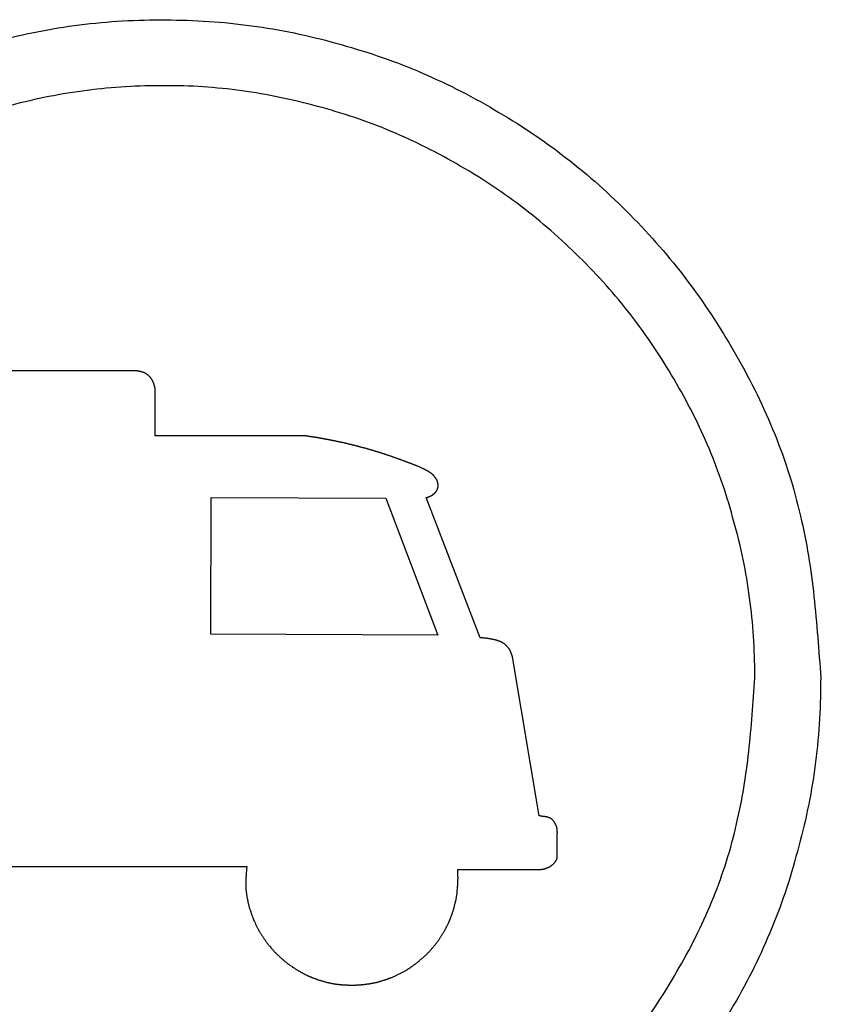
# Model space of a CAD drawing. Header units: millimetres. Extents: x -136 to 3344, y 790 to 3425.
# Tile 7 of 10: x 2633 to 2804, y 2445 to 2655. Entities that reach past the tile are written whole.
import ezdxf

# ---------------------------------------------------------------- set-up
doc = ezdxf.new("R2010")
doc.units = ezdxf.units.MM
doc.header["$LTSCALE"] = 5
doc.layers.add('Značka', color=7, linetype='Continuous')

msp = doc.modelspace()

# ---------------------------------------------------------------- linework, layer by layer
at = {"layer": 'Značka', "color": 251}
for points in [[(2629.08, 2650.4, -0.034285), (2647.08, 2653.8, -0.03443), (2665.38, 2654.7, -0.034477), (2683.64, 2653.32, -0.034439), (2701.55, 2649.46, -0.034415), (2718.83, 2643.4, -0.034346), (2735.13, 2635.03, -0.03442), (2750.27, 2624.7, -0.034818), (2763.83, 2612.4, -0.034415), (2775.73, 2598.51, -0.032731), (2785.7, 2583.11, -0.034587), (2793.76, 2566.6, -0.040948), (2799.24, 2549.16, -0.031746), (2802.11, 2532.07, -0.010453), (2803.55, 2514.7), (2803.54, 2513.78), (2803.53, 2512.87, -0.032786), (2802.15, 2494.61, -0.035729), (2798.29, 2476.7, -0.036461), (2792.27, 2459.39, -0.034756), (2783.86, 2443.11, -0.034085)], [(2764.51, 2439.27, 0.032718), (2773.48, 2453.13, 0.034567), (2780.74, 2467.99, 0.040944), (2785.67, 2483.68, 0.031751), (2788.26, 2499.06, 0.010463), (2789.55, 2514.7), (2789.54, 2515.52), (2789.54, 2516.35, 0.032781), (2788.29, 2532.78, 0.035734), (2784.82, 2548.9, 0.036484), (2779.4, 2564.48, 0.034748), (2771.83, 2579.13, 0.034086), (2762.53, 2592.75, 0.034451), (2751.47, 2604.96, 0.034553), (2738.97, 2615.71, 0.034444), (2725.11, 2624.64, 0.034397), (2710.26, 2631.79, 0.034347), (2694.56, 2636.83, 0.034421), (2678.36, 2639.9, 0.034793), (2661.9, 2640.7, 0.034397), (2645.48, 2639.44, 0.032843), (2629.34, 2635.98, 0.034579)]]:
    msp.add_lwpolyline(points, format="xyb", dxfattribs=at)
for points in [[(2573.8, 2474.59), (2681.51, 2474.59), (2681.51, 2474.57), (2681.49, 2474.47), (2681.48, 2474.37), (2681.47, 2474.28), (2681.45, 2474.19), (2681.45, 2474.1), (2681.44, 2474.01), (2681.43, 2473.94), (2681.43, 2473.87), (2681.41, 2473.8), (2681.4, 2473.72), (2681.4, 2473.7), (2681.4, 2473.68), (2681.4, 2473.65), (2681.4, 2473.63), (2681.4, 2473.57), (2681.4, 2473.51), (2681.4, 2473.43), (2681.39, 2473.35), (2681.39, 2473.28), (2681.37, 2473.21), (2681.37, 2473.15), (2681.37, 2473.09), (2681.37, 2473.02), (2681.37, 2472.94), (2681.36, 2472.85), (2681.34, 2472.75), (2681.34, 2472.68), (2681.33, 2472.6), (2681.33, 2472.52), (2681.33, 2472.45), (2681.32, 2472.39), (2681.32, 2472.33), (2681.3, 2472.26), (2681.3, 2472.19), (2681.29, 2472.11), (2681.3, 2472.04), (2681.3, 2471.98), (2681.29, 2471.92), (2681.29, 2471.86), (2681.29, 2471.79), (2681.29, 2471.74), (2681.28, 2471.69), (2681.28, 2471.63), (2681.26, 2471.57), (2681.26, 2471.45), (2681.26, 2471.33), (2681.26, 2471.23), (2681.26, 2471.13), (2681.26, 2471.03), (2681.26, 2470.94), (2681.26, 2470.86), (2681.26, 2470.78), (2681.26, 2470.68), (2681.26, 2470.58), (2681.26, 2470.52), (2681.26, 2470.47), (2681.28, 2470.43), (2681.28, 2470.38), (2681.28, 2470.33), (2681.29, 2470.29), (2681.29, 2470.25), (2681.29, 2470.21), (2681.29, 2470.17), (2681.3, 2470.13), (2681.3, 2469.99), (2681.3, 2469.86), (2681.3, 2469.74), (2681.32, 2469.63), (2681.33, 2469.52), (2681.34, 2469.4), (2681.36, 2469.31), (2681.36, 2469.22), (2681.39, 2469.11), (2681.4, 2469), (2681.43, 2468.81), (2681.44, 2468.63), (2681.45, 2468.48), (2681.48, 2468.33), (2681.51, 2468.18), (2681.53, 2468.03), (2681.56, 2467.91), (2681.57, 2467.79), (2681.62, 2467.64), (2681.64, 2467.49), (2681.68, 2467.31), (2681.72, 2467.13), (2681.75, 2466.99), (2681.78, 2466.84), (2681.82, 2466.69), (2681.84, 2466.54), (2681.87, 2466.42), (2681.91, 2466.3), (2681.94, 2466.15), (2681.98, 2466.01), (2682.02, 2465.87), (2682.06, 2465.74), (2682.1, 2465.62), (2682.14, 2465.51), (2682.18, 2465.4), (2682.21, 2465.28), (2682.25, 2465.19), (2682.28, 2465.1), (2682.32, 2464.99), (2682.36, 2464.88), (2682.41, 2464.7), (2682.47, 2464.52), (2682.52, 2464.37), (2682.57, 2464.23), (2682.63, 2464.08), (2682.68, 2463.94), (2682.72, 2463.83), (2682.78, 2463.72), (2682.82, 2463.57), (2682.87, 2463.43), (2682.95, 2463.25), (2683.05, 2463.06), (2683.12, 2462.91), (2683.18, 2462.76), (2683.25, 2462.6), (2683.32, 2462.45), (2683.37, 2462.33), (2683.43, 2462.21), (2683.49, 2462.07), (2683.56, 2461.92), (2683.64, 2461.77), (2683.71, 2461.63), (2683.78, 2461.5), (2683.85, 2461.38), (2683.9, 2461.25), (2683.97, 2461.13), (2684.02, 2461.03), (2684.08, 2460.93), (2684.14, 2460.81), (2684.22, 2460.69), (2684.3, 2460.54), (2684.39, 2460.39), (2684.47, 2460.28), (2684.53, 2460.16), (2684.62, 2460.04), (2684.68, 2459.93), (2684.75, 2459.84), (2684.8, 2459.75), (2684.89, 2459.63), (2684.97, 2459.52), (2685.05, 2459.41), (2685.12, 2459.3), (2685.18, 2459.2), (2685.25, 2459.11), (2685.31, 2459.02), (2685.37, 2458.92), (2685.41, 2458.85), (2685.47, 2458.78), (2685.52, 2458.68), (2685.59, 2458.59), (2685.68, 2458.46), (2685.79, 2458.34), (2685.89, 2458.23), (2685.97, 2458.12), (2686.05, 2458.02), (2686.14, 2457.91), (2686.21, 2457.82), (2686.28, 2457.74), (2686.36, 2457.63), (2686.45, 2457.53), (2686.58, 2457.37), (2686.71, 2457.21), (2686.83, 2457.08), (2686.94, 2456.96), (2687.05, 2456.83), (2687.16, 2456.7), (2687.25, 2456.6), (2687.35, 2456.5), (2687.47, 2456.38), (2687.58, 2456.26), (2687.7, 2456.14), (2687.81, 2456.03), (2687.91, 2455.93), (2688.01, 2455.83), (2688.1, 2455.74), (2688.21, 2455.64), (2688.29, 2455.56), (2688.37, 2455.48), (2688.47, 2455.39), (2688.58, 2455.3), (2688.7, 2455.18), (2688.82, 2455.07), (2688.93, 2454.98), (2689.04, 2454.89), (2689.13, 2454.8), (2689.24, 2454.71), (2689.32, 2454.64), (2689.4, 2454.57), (2689.51, 2454.49), (2689.6, 2454.4), (2689.71, 2454.32), (2689.82, 2454.23), (2689.91, 2454.16), (2690, 2454.09), (2690.09, 2454.02), (2690.17, 2453.95), (2690.25, 2453.9), (2690.32, 2453.84), (2690.41, 2453.78), (2690.5, 2453.72), (2690.63, 2453.62), (2690.78, 2453.52), (2690.89, 2453.44), (2691, 2453.36), (2691.12, 2453.28), (2691.24, 2453.2), (2691.33, 2453.13), (2691.43, 2453.07), (2691.55, 2453), (2691.67, 2452.93), (2691.81, 2452.84), (2691.94, 2452.75), (2692.05, 2452.68), (2692.17, 2452.61), (2692.28, 2452.54), (2692.39, 2452.47), (2692.48, 2452.42), (2692.58, 2452.37), (2692.68, 2452.3), (2692.81, 2452.24), (2692.91, 2452.17), (2693.02, 2452.1), (2693.13, 2452.04), (2693.23, 2451.98), (2693.32, 2451.93), (2693.43, 2451.88), (2693.51, 2451.83), (2693.59, 2451.79), (2693.7, 2451.74), (2693.79, 2451.69), (2693.91, 2451.63), (2694.04, 2451.57), (2694.13, 2451.52), (2694.24, 2451.48), (2694.33, 2451.43), (2694.43, 2451.38), (2694.51, 2451.35), (2694.59, 2451.31), (2694.69, 2451.26), (2694.79, 2451.21), (2694.89, 2451.17), (2695, 2451.13), (2695.08, 2451.09), (2695.16, 2451.06), (2695.24, 2451.02), (2695.33, 2450.99), (2695.4, 2450.96), (2695.47, 2450.93), (2695.56, 2450.9), (2695.64, 2450.87), (2695.78, 2450.83), (2695.9, 2450.79), (2696, 2450.75), (2696.1, 2450.71), (2696.21, 2450.67), (2696.31, 2450.63), (2696.39, 2450.6), (2696.47, 2450.57), (2696.58, 2450.53), (2696.69, 2450.49), (2696.85, 2450.43), (2697.02, 2450.39), (2697.16, 2450.35), (2697.31, 2450.31), (2697.44, 2450.26), (2697.58, 2450.22), (2697.69, 2450.19), (2697.81, 2450.16), (2697.94, 2450.12), (2698.09, 2450.08), (2698.24, 2450.04), (2698.38, 2450), (2698.5, 2449.97), (2698.62, 2449.94), (2698.74, 2449.91), (2698.86, 2449.88), (2698.96, 2449.85), (2699.05, 2449.83), (2699.17, 2449.8), (2699.29, 2449.77), (2699.44, 2449.74), (2699.59, 2449.72), (2699.71, 2449.7), (2699.83, 2449.68), (2699.96, 2449.65), (2700.08, 2449.63), (2700.17, 2449.62), (2700.27, 2449.6), (2700.38, 2449.58), (2700.5, 2449.56), (2700.62, 2449.55), (2700.74, 2449.54), (2700.83, 2449.53), (2700.93, 2449.52), (2701.02, 2449.5), (2701.13, 2449.5), (2701.2, 2449.49), (2701.28, 2449.48), (2701.39, 2449.47), (2701.48, 2449.46), (2701.61, 2449.45), (2701.74, 2449.43), (2701.84, 2449.42), (2701.94, 2449.42), (2702.04, 2449.41), (2702.15, 2449.4), (2702.23, 2449.4), (2702.31, 2449.39), (2702.42, 2449.39), (2702.52, 2449.39), (2702.56, 2449.39), (2702.59, 2449.39), (2702.62, 2449.39), (2702.65, 2449.39), (2702.67, 2449.39), (2702.7, 2449.39), (2702.73, 2449.39), (2702.75, 2449.39), (2702.78, 2449.39), (2702.81, 2449.39), (2702.84, 2449.39), (2702.86, 2449.39), (2702.9, 2449.39), (2702.93, 2449.39), (2702.96, 2449.39), (2702.98, 2449.38), (2703.02, 2449.37), (2703.07, 2449.36), (2703.09, 2449.36), (2703.12, 2449.36), (2703.15, 2449.35), (2703.19, 2449.35), (2703.23, 2449.35), (2703.25, 2449.35), (2703.29, 2449.35), (2703.32, 2449.35), (2703.35, 2449.35), (2703.38, 2449.35), (2703.42, 2449.35), (2703.46, 2449.35), (2703.48, 2449.35), (2703.51, 2449.35), (2703.54, 2449.35), (2703.57, 2449.35), (2703.61, 2449.35), (2703.63, 2449.35), (2703.67, 2449.35), (2703.71, 2449.35), (2703.74, 2449.35), (2703.77, 2449.35), (2703.82, 2449.35), (2703.86, 2449.35), (2703.9, 2449.35), (2703.93, 2449.35), (2703.96, 2449.35), (2703.98, 2449.35), (2704.01, 2449.35), (2704.04, 2449.35), (2704.08, 2449.35), (2704.12, 2449.35), (2704.15, 2449.35), (2704.17, 2449.35), (2704.21, 2449.35), (2704.24, 2449.35), (2704.27, 2449.35), (2704.31, 2449.35), (2704.35, 2449.35), (2704.38, 2449.35), (2704.4, 2449.35), (2704.44, 2449.35), (2704.47, 2449.35), (2704.51, 2449.35), (2704.54, 2449.35), (2704.57, 2449.35), (2704.59, 2449.36), (2704.62, 2449.36), (2704.65, 2449.36), (2704.67, 2449.37), (2704.7, 2449.38), (2704.73, 2449.39), (2704.75, 2449.39), (2704.78, 2449.39), (2704.81, 2449.39), (2704.85, 2449.39), (2704.88, 2449.39), (2704.9, 2449.39), (2704.98, 2449.39), (2705.05, 2449.39), (2705.11, 2449.4), (2705.16, 2449.4), (2705.21, 2449.41), (2705.28, 2449.41), (2705.32, 2449.42), (2705.36, 2449.42), (2705.42, 2449.42), (2705.47, 2449.42), (2705.52, 2449.42), (2705.57, 2449.42), (2705.61, 2449.42), (2705.66, 2449.43), (2705.7, 2449.43), (2705.74, 2449.43), (2705.78, 2449.44), (2705.82, 2449.44), (2705.86, 2449.45), (2705.92, 2449.46), (2705.97, 2449.46), (2706.01, 2449.46), (2706.05, 2449.46), (2706.09, 2449.46), (2706.13, 2449.46), (2706.19, 2449.47), (2706.21, 2449.47), (2706.24, 2449.47), (2706.28, 2449.48), (2706.32, 2449.49), (2706.35, 2449.49), (2706.39, 2449.49), (2706.42, 2449.5), (2706.46, 2449.5), (2706.5, 2449.51), (2706.53, 2449.51), (2706.57, 2449.52), (2706.61, 2449.52), (2706.65, 2449.52), (2706.67, 2449.53), (2706.73, 2449.53), (2706.8, 2449.55), (2706.84, 2449.55), (2706.88, 2449.56), (2706.93, 2449.56), (2706.97, 2449.57), (2707, 2449.57), (2707.04, 2449.58), (2707.08, 2449.59), (2707.12, 2449.6), (2707.28, 2449.62), (2707.43, 2449.63), (2707.57, 2449.65), (2707.69, 2449.67), (2707.82, 2449.69), (2707.94, 2449.72), (2708.04, 2449.74), (2708.15, 2449.76), (2708.27, 2449.78), (2708.39, 2449.8), (2708.51, 2449.83), (2708.63, 2449.85), (2708.74, 2449.87), (2708.84, 2449.89), (2708.94, 2449.92), (2709.05, 2449.94), (2709.13, 2449.96), (2709.21, 2449.98), (2709.32, 2450.01), (2709.42, 2450.04), (2709.54, 2450.08), (2709.66, 2450.12), (2709.77, 2450.15), (2709.88, 2450.18), (2709.97, 2450.21), (2710.08, 2450.24), (2710.16, 2450.26), (2710.24, 2450.29), (2710.35, 2450.32), (2710.44, 2450.35), (2710.55, 2450.38), (2710.65, 2450.4), (2710.73, 2450.43), (2710.81, 2450.45), (2710.89, 2450.48), (2710.97, 2450.51), (2711.04, 2450.53), (2711.11, 2450.55), (2711.19, 2450.57), (2711.27, 2450.59), (2711.39, 2450.64), (2711.5, 2450.69), (2711.59, 2450.73), (2711.7, 2450.77), (2711.8, 2450.81), (2711.9, 2450.85), (2711.99, 2450.88), (2712.07, 2450.9), (2712.16, 2450.93), (2712.27, 2450.97), (2712.46, 2451.04), (2712.63, 2451.12), (2712.8, 2451.19), (2712.95, 2451.26), (2713.09, 2451.33), (2713.24, 2451.4), (2713.36, 2451.45), (2713.49, 2451.51), (2713.63, 2451.58), (2713.78, 2451.66), (2713.93, 2451.73), (2714.09, 2451.81), (2714.23, 2451.87), (2714.35, 2451.94), (2714.47, 2452.01), (2714.61, 2452.07), (2714.7, 2452.13), (2714.8, 2452.18), (2714.93, 2452.24), (2715.05, 2452.31), (2715.19, 2452.39), (2715.32, 2452.48), (2715.45, 2452.56), (2715.57, 2452.63), (2715.68, 2452.7), (2715.8, 2452.78), (2715.89, 2452.84), (2715.99, 2452.9), (2716.11, 2452.98), (2716.22, 2453.06), (2716.32, 2453.14), (2716.45, 2453.21), (2716.53, 2453.27), (2716.62, 2453.34), (2716.72, 2453.4), (2716.81, 2453.47), (2716.89, 2453.52), (2716.96, 2453.57), (2717.05, 2453.64), (2717.15, 2453.72), (2717.28, 2453.82), (2717.42, 2453.91), (2717.53, 2454), (2717.64, 2454.08), (2717.76, 2454.17), (2717.87, 2454.25), (2717.95, 2454.32), (2718.03, 2454.39), (2718.14, 2454.48), (2718.24, 2454.57), (2718.39, 2454.71), (2718.54, 2454.84), (2718.68, 2454.95), (2718.8, 2455.06), (2718.92, 2455.17), (2719.05, 2455.28), (2719.15, 2455.36), (2719.24, 2455.45), (2719.37, 2455.56), (2719.47, 2455.67), (2719.61, 2455.79), (2719.73, 2455.91), (2719.82, 2456.01), (2719.93, 2456.11), (2720.03, 2456.21), (2720.14, 2456.31), (2720.2, 2456.39), (2720.28, 2456.47), (2720.38, 2456.57), (2720.47, 2456.67), (2720.58, 2456.79), (2720.7, 2456.92), (2720.78, 2457.02), (2720.88, 2457.12), (2720.97, 2457.23), (2721.05, 2457.34), (2721.14, 2457.42), (2721.2, 2457.51), (2721.28, 2457.62), (2721.37, 2457.73), (2721.45, 2457.83), (2721.54, 2457.94), (2721.61, 2458.02), (2721.68, 2458.11), (2721.74, 2458.2), (2721.8, 2458.28), (2721.85, 2458.35), (2721.92, 2458.42), (2721.99, 2458.51), (2722.06, 2458.59), (2722.15, 2458.73), (2722.24, 2458.86), (2722.33, 2458.98), (2722.41, 2459.09), (2722.47, 2459.21), (2722.56, 2459.33), (2722.62, 2459.42), (2722.68, 2459.52), (2722.76, 2459.64), (2722.84, 2459.76), (2722.93, 2459.89), (2723.01, 2460.02), (2723.08, 2460.13), (2723.15, 2460.24), (2723.22, 2460.36), (2723.29, 2460.48), (2723.34, 2460.57), (2723.39, 2460.66), (2723.46, 2460.78), (2723.53, 2460.89), (2723.6, 2461.01), (2723.65, 2461.12), (2723.7, 2461.22), (2723.76, 2461.32), (2723.81, 2461.42), (2723.87, 2461.52), (2723.91, 2461.6), (2723.95, 2461.68), (2723.99, 2461.79), (2724.04, 2461.89), (2724.11, 2462), (2724.16, 2462.12), (2724.22, 2462.21), (2724.27, 2462.31), (2724.31, 2462.41), (2724.37, 2462.51), (2724.41, 2462.6), (2724.43, 2462.68), (2724.49, 2462.78), (2724.53, 2462.88), (2724.57, 2462.98), (2724.61, 2463.08), (2724.64, 2463.16), (2724.68, 2463.25), (2724.72, 2463.33), (2724.74, 2463.41), (2724.77, 2463.48), (2724.8, 2463.54), (2724.84, 2463.62), (2724.87, 2463.71), (2724.92, 2463.84), (2724.97, 2463.97), (2725, 2464.08), (2725.04, 2464.19), (2725.08, 2464.29), (2725.12, 2464.4), (2725.15, 2464.48), (2725.18, 2464.57), (2725.22, 2464.67), (2725.24, 2464.77), (2725.31, 2464.95), (2725.37, 2465.12), (2725.41, 2465.26), (2725.45, 2465.4), (2725.5, 2465.55), (2725.53, 2465.69), (2725.57, 2465.8), (2725.6, 2465.91), (2725.62, 2466.04), (2725.66, 2466.18), (2725.69, 2466.33), (2725.73, 2466.48), (2725.76, 2466.6), (2725.8, 2466.72), (2725.83, 2466.84), (2725.85, 2466.96), (2725.88, 2467.06), (2725.91, 2467.15), (2725.93, 2467.27), (2725.97, 2467.38), (2726, 2467.53), (2726.02, 2467.68), (2726.04, 2467.8), (2726.06, 2467.93), (2726.08, 2468.05), (2726.1, 2468.17), (2726.12, 2468.27), (2726.14, 2468.37), (2726.15, 2468.49), (2726.18, 2468.62), (2726.19, 2468.73), (2726.2, 2468.84), (2726.2, 2468.94), (2726.22, 2469.03), (2726.23, 2469.12), (2726.25, 2469.22), (2726.25, 2469.3), (2726.26, 2469.38), (2726.27, 2469.48), (2726.27, 2469.58), (2726.29, 2469.73), (2726.3, 2469.88), (2726.31, 2470), (2726.33, 2470.12), (2726.34, 2470.25), (2726.34, 2470.37), (2726.35, 2470.47), (2726.37, 2470.57), (2726.37, 2470.69), (2726.38, 2470.82), (2726.38, 2470.9), (2726.38, 2470.99), (2726.38, 2471.06), (2726.38, 2471.13), (2726.38, 2471.21), (2726.38, 2471.28), (2726.38, 2471.33), (2726.38, 2471.39), (2726.38, 2471.46), (2726.38, 2471.54), (2726.39, 2471.61), (2726.39, 2471.69), (2726.41, 2471.75), (2726.41, 2471.81), (2726.41, 2471.87), (2726.41, 2471.93), (2726.42, 2471.98), (2726.42, 2472.03), (2726.42, 2472.09), (2726.42, 2472.16), (2726.42, 2472.23), (2726.42, 2472.3), (2726.41, 2472.36), (2726.41, 2472.43), (2726.41, 2472.49), (2726.41, 2472.55), (2726.41, 2472.6), (2726.39, 2472.65), (2726.39, 2472.71), (2726.38, 2472.77), (2726.38, 2472.84), (2726.38, 2472.9), (2726.38, 2472.95), (2726.38, 2473), (2726.38, 2473.05), (2726.38, 2473.1), (2726.38, 2473.14), (2726.38, 2473.19), (2726.38, 2473.24), (2726.38, 2473.29), (2726.38, 2473.36), (2726.38, 2473.44), (2726.38, 2473.5), (2726.38, 2473.56), (2726.38, 2473.63), (2726.38, 2473.69), (2726.38, 2473.75), (2726.38, 2473.8), (2726.38, 2473.86), (2726.38, 2473.92), (2726.38, 2473.94), (2743.23, 2473.94), (2743.26, 2473.94), (2743.33, 2473.94), (2743.38, 2473.94), (2743.45, 2473.94), (2743.5, 2473.94), (2743.57, 2473.94), (2743.64, 2473.94), (2743.68, 2473.94), (2743.73, 2473.94), (2743.79, 2473.94), (2743.86, 2473.94), (2743.92, 2473.95), (2743.98, 2473.96), (2744.03, 2473.97), (2744.09, 2473.97), (2744.14, 2473.98), (2744.19, 2473.98), (2744.23, 2473.99), (2744.29, 2473.99), (2744.34, 2474), (2744.41, 2474.01), (2744.46, 2474.02), (2744.51, 2474.03), (2744.56, 2474.05), (2744.6, 2474.05), (2744.65, 2474.07), (2744.71, 2474.07), (2744.75, 2474.08), (2744.79, 2474.09), (2744.83, 2474.1), (2744.88, 2474.11), (2744.94, 2474.13), (2744.98, 2474.14), (2745.02, 2474.16), (2745.06, 2474.17), (2745.09, 2474.19), (2745.13, 2474.2), (2745.15, 2474.21), (2745.18, 2474.22), (2745.22, 2474.24), (2745.26, 2474.25), (2745.33, 2474.27), (2745.38, 2474.29), (2745.42, 2474.31), (2745.48, 2474.33), (2745.52, 2474.35), (2745.56, 2474.37), (2745.6, 2474.38), (2745.63, 2474.4), (2745.67, 2474.42), (2745.69, 2474.45), (2745.72, 2474.46), (2745.75, 2474.47), (2745.82, 2474.49), (2745.86, 2474.51), (2745.91, 2474.54), (2745.96, 2474.57), (2746.02, 2474.6), (2746.06, 2474.63), (2746.1, 2474.66), (2746.14, 2474.69), (2746.18, 2474.72), (2746.21, 2474.75), (2746.24, 2474.77), (2746.26, 2474.79), (2746.29, 2474.8), (2746.34, 2474.83), (2746.38, 2474.87), (2746.45, 2474.91), (2746.51, 2474.96), (2746.56, 2475.01), (2746.63, 2475.06), (2746.67, 2475.1), (2746.71, 2475.14), (2746.76, 2475.19), (2746.82, 2475.25), (2746.87, 2475.31), (2746.94, 2475.38), (2746.98, 2475.43), (2747.03, 2475.49), (2747.09, 2475.55), (2747.13, 2475.62), (2747.17, 2475.67), (2747.21, 2475.72), (2747.25, 2475.79), (2747.29, 2475.86), (2747.3, 2475.9), (2747.32, 2475.94), (2747.33, 2475.97), (2747.34, 2476), (2747.37, 2476.04), (2747.38, 2476.07), (2747.4, 2476.1), (2747.4, 2476.13), (2747.41, 2476.17), (2747.42, 2476.21), (2747.44, 2476.24), (2747.45, 2476.28), (2747.47, 2476.31), (2747.47, 2476.34), (2747.48, 2476.37), (2747.48, 2476.41), (2747.49, 2476.43), (2747.49, 2476.45), (2747.49, 2476.48), (2747.49, 2476.52), (2747.51, 2476.53), (2747.52, 2476.57), (2747.52, 2476.6), (2747.52, 2476.62), (2747.53, 2476.65), (2747.53, 2476.68), (2747.53, 2476.71), (2747.53, 2476.73), (2747.53, 2476.76), (2747.53, 2476.79), (2747.53, 2481.63), (2747.53, 2481.68), (2747.53, 2481.73), (2747.53, 2481.76), (2747.55, 2481.8), (2747.55, 2481.83), (2747.55, 2481.86), (2747.55, 2481.89), (2747.55, 2481.91), (2747.53, 2481.94), (2747.53, 2481.98), (2747.53, 2482.01), (2747.53, 2482.04), (2747.53, 2482.07), (2747.53, 2482.11), (2747.53, 2482.14), (2747.52, 2482.18), (2747.52, 2482.21), (2747.52, 2482.24), (2747.52, 2482.27), (2747.51, 2482.31), (2747.49, 2482.35), (2747.49, 2482.39), (2747.49, 2482.46), (2747.49, 2482.5), (2747.48, 2482.56), (2747.48, 2482.62), (2747.47, 2482.68), (2747.45, 2482.74), (2747.44, 2482.79), (2747.42, 2482.83), (2747.41, 2482.88), (2747.4, 2482.94), (2747.38, 2483.01), (2747.36, 2483.08), (2747.34, 2483.14), (2747.33, 2483.19), (2747.3, 2483.25), (2747.29, 2483.31), (2747.26, 2483.35), (2747.25, 2483.4), (2747.22, 2483.46), (2747.18, 2483.52), (2747.17, 2483.57), (2747.14, 2483.62), (2747.11, 2483.66), (2747.1, 2483.7), (2747.07, 2483.74), (2747.06, 2483.78), (2747.03, 2483.82), (2747.02, 2483.85), (2747.01, 2483.89), (2746.98, 2483.93), (2746.95, 2483.98), (2746.91, 2484.03), (2746.88, 2484.07), (2746.86, 2484.11), (2746.83, 2484.15), (2746.8, 2484.19), (2746.79, 2484.22), (2746.76, 2484.25), (2746.74, 2484.28), (2746.71, 2484.31), (2746.65, 2484.36), (2746.61, 2484.41), (2746.57, 2484.45), (2746.55, 2484.49), (2746.51, 2484.53), (2746.46, 2484.57), (2746.44, 2484.59), (2746.41, 2484.62), (2746.37, 2484.66), (2746.33, 2484.69), (2746.28, 2484.72), (2746.24, 2484.76), (2746.19, 2484.78), (2746.15, 2484.81), (2746.11, 2484.83), (2746.06, 2484.85), (2746.03, 2484.87), (2746.01, 2484.89), (2745.96, 2484.91), (2745.91, 2484.93), (2745.86, 2484.95), (2745.79, 2484.97), (2745.75, 2484.99), (2745.69, 2485), (2745.64, 2485.02), (2745.59, 2485.04), (2745.55, 2485.05), (2745.51, 2485.06), (2745.45, 2485.08), (2745.4, 2485.1), (2745.34, 2485.11), (2745.28, 2485.13), (2745.22, 2485.13), (2745.17, 2485.15), (2745.1, 2485.16), (2745.05, 2485.17), (2745.01, 2485.17), (2744.96, 2485.18), (2744.91, 2485.19), (2744.86, 2485.2), (2744.79, 2485.21), (2744.72, 2485.22), (2744.67, 2485.23), (2744.61, 2485.23), (2744.55, 2485.24), (2744.49, 2485.25), (2744.44, 2485.25), (2744.4, 2485.25), (2744.33, 2485.26), (2744.28, 2485.27), (2744.19, 2485.28), (2744.13, 2485.3), (2744.06, 2485.31), (2743.99, 2485.32), (2743.94, 2485.33), (2743.87, 2485.34), (2743.83, 2485.35), (2743.78, 2485.35), (2743.72, 2485.36), (2743.67, 2485.37), (2738.09, 2518.75), (2738.09, 2518.79), (2738.07, 2518.83), (2738.06, 2518.86), (2738.06, 2518.89), (2738.06, 2518.92), (2738.04, 2518.95), (2738.04, 2518.97), (2738.03, 2519), (2738.03, 2519.03), (2738.02, 2519.06), (2738, 2519.12), (2737.99, 2519.18), (2737.99, 2519.23), (2737.98, 2519.27), (2737.96, 2519.32), (2737.95, 2519.37), (2737.94, 2519.4), (2737.92, 2519.44), (2737.9, 2519.49), (2737.88, 2519.54), (2737.87, 2519.59), (2737.86, 2519.65), (2737.84, 2519.69), (2737.81, 2519.74), (2737.8, 2519.79), (2737.79, 2519.84), (2737.77, 2519.88), (2737.75, 2519.92), (2737.73, 2519.97), (2737.71, 2520.02), (2737.69, 2520.05), (2737.69, 2520.08), (2737.68, 2520.1), (2737.67, 2520.13), (2737.65, 2520.16), (2737.64, 2520.19), (2737.64, 2520.21), (2737.63, 2520.24), (2737.63, 2520.27), (2737.61, 2520.3), (2737.58, 2520.35), (2737.56, 2520.4), (2737.53, 2520.45), (2737.52, 2520.5), (2737.49, 2520.54), (2737.46, 2520.59), (2737.45, 2520.63), (2737.42, 2520.68), (2737.4, 2520.73), (2737.37, 2520.78), (2737.34, 2520.82), (2737.31, 2520.86), (2737.29, 2520.89), (2737.26, 2520.93), (2737.23, 2520.96), (2737.21, 2521), (2737.18, 2521.03), (2737.15, 2521.06), (2737.13, 2521.09), (2737.1, 2521.12), (2737.08, 2521.14), (2737.07, 2521.16), (2737.06, 2521.18), (2737.02, 2521.23), (2736.99, 2521.28), (2736.94, 2521.34), (2736.88, 2521.4), (2736.83, 2521.46), (2736.77, 2521.52), (2736.73, 2521.56), (2736.68, 2521.6), (2736.64, 2521.65), (2736.58, 2521.71), (2736.53, 2521.74), (2736.49, 2521.78), (2736.45, 2521.81), (2736.41, 2521.84), (2736.37, 2521.87), (2736.34, 2521.9), (2736.31, 2521.93), (2736.27, 2521.95), (2736.25, 2521.98), (2736.21, 2522.01), (2736.13, 2522.06), (2736.04, 2522.11), (2735.98, 2522.15), (2735.91, 2522.19), (2735.84, 2522.23), (2735.77, 2522.27), (2735.72, 2522.3), (2735.65, 2522.33), (2735.58, 2522.36), (2735.52, 2522.39), (2735.46, 2522.42), (2735.41, 2522.44), (2735.37, 2522.46), (2735.33, 2522.48), (2735.29, 2522.5), (2735.25, 2522.51), (2735.22, 2522.53), (2735.18, 2522.54), (2735.14, 2522.55), (2735.1, 2522.56), (2734.99, 2522.6), (2734.88, 2522.63), (2734.79, 2522.66), (2734.69, 2522.69), (2734.6, 2522.71), (2734.5, 2522.74), (2734.44, 2522.76), (2734.35, 2522.78), (2734.27, 2522.81), (2734.18, 2522.84), (2734.08, 2522.85), (2733.99, 2522.87), (2733.92, 2522.88), (2733.84, 2522.9), (2733.76, 2522.91), (2733.68, 2522.93), (2733.61, 2522.94), (2733.54, 2522.95), (2733.46, 2522.96), (2733.38, 2522.97), (2733.29, 2523), (2733.19, 2523.02), (2733.11, 2523.04), (2733.03, 2523.05), (2732.96, 2523.06), (2732.88, 2523.07), (2732.81, 2523.08), (2732.76, 2523.09), (2732.68, 2523.1), (2732.6, 2523.11), (2732.52, 2523.12), (2732.44, 2523.14), (2732.38, 2523.15), (2732.31, 2523.15), (2732.25, 2523.16), (2732.18, 2523.17), (2732.12, 2523.17), (2732.07, 2523.18), (2732, 2523.18), (2731.95, 2523.18), (2731.85, 2523.19), (2731.77, 2523.2), (2731.71, 2523.21), (2731.64, 2523.21), (2731.57, 2523.22), (2731.5, 2523.22), (2731.45, 2523.23), (2731.39, 2523.23), (2731.34, 2523.24), (2731.27, 2523.25), (2731.25, 2523.25), (2731.22, 2523.25), (2731.19, 2523.25), (2731.16, 2523.25), (2719.62, 2553.09), (2719.64, 2553.11), (2719.66, 2553.12), (2719.69, 2553.12), (2719.72, 2553.12), (2719.74, 2553.12), (2719.78, 2553.12), (2719.81, 2553.12), (2719.84, 2553.13), (2719.85, 2553.15), (2719.88, 2553.16), (2719.91, 2553.16), (2719.95, 2553.16), (2719.99, 2553.18), (2720.01, 2553.18), (2720.05, 2553.19), (2720.1, 2553.21), (2720.12, 2553.22), (2720.16, 2553.23), (2720.2, 2553.26), (2720.24, 2553.28), (2720.27, 2553.3), (2720.3, 2553.3), (2720.34, 2553.32), (2720.37, 2553.33), (2720.39, 2553.34), (2720.42, 2553.35), (2720.45, 2553.36), (2720.49, 2553.38), (2720.51, 2553.39), (2720.54, 2553.4), (2720.57, 2553.41), (2720.6, 2553.42), (2720.62, 2553.44), (2720.65, 2553.45), (2720.68, 2553.46), (2720.7, 2553.47), (2720.74, 2553.5), (2720.76, 2553.52), (2720.78, 2553.54), (2720.81, 2553.55), (2720.84, 2553.56), (2720.88, 2553.58), (2720.92, 2553.6), (2720.95, 2553.62), (2720.97, 2553.63), (2721, 2553.65), (2721.03, 2553.67), (2721.04, 2553.69), (2721.05, 2553.71), (2721.08, 2553.73), (2721.1, 2553.75), (2721.12, 2553.77), (2721.14, 2553.79), (2721.15, 2553.8), (2721.18, 2553.82), (2721.19, 2553.85), (2721.22, 2553.85), (2721.24, 2553.87), (2721.27, 2553.88), (2721.31, 2553.9), (2721.34, 2553.92), (2721.37, 2553.93), (2721.41, 2553.95), (2721.42, 2553.97), (2721.43, 2553.99), (2721.45, 2554.01), (2721.46, 2554.02), (2721.47, 2554.04), (2721.5, 2554.06), (2721.54, 2554.09), (2721.55, 2554.1), (2721.57, 2554.13), (2721.58, 2554.15), (2721.6, 2554.16), (2721.61, 2554.18), (2721.62, 2554.2), (2721.64, 2554.22), (2721.65, 2554.24), (2721.68, 2554.26), (2721.7, 2554.28), (2721.72, 2554.31), (2721.73, 2554.34), (2721.74, 2554.36), (2721.76, 2554.38), (2721.78, 2554.4), (2721.8, 2554.43), (2721.81, 2554.45), (2721.83, 2554.47), (2721.85, 2554.5), (2721.87, 2554.53), (2721.88, 2554.55), (2721.89, 2554.59), (2721.91, 2554.6), (2721.92, 2554.62), (2721.93, 2554.65), (2721.95, 2554.67), (2721.96, 2554.69), (2721.97, 2554.71), (2721.99, 2554.75), (2721.99, 2554.78), (2722, 2554.79), (2722.01, 2554.82), (2722.03, 2554.86), (2722.04, 2554.87), (2722.06, 2554.9), (2722.06, 2554.94), (2722.07, 2554.96), (2722.08, 2554.99), (2722.08, 2555.01), (2722.1, 2555.04), (2722.1, 2555.06), (2722.1, 2555.08), (2722.11, 2555.1), (2722.12, 2555.12), (2722.12, 2555.15), (2722.14, 2555.18), (2722.14, 2555.22), (2722.15, 2555.24), (2722.15, 2555.27), (2722.16, 2555.29), (2722.16, 2555.32), (2722.16, 2555.35), (2722.16, 2555.37), (2722.18, 2555.39), (2722.18, 2555.41), (2722.19, 2555.43), (2722.19, 2555.45), (2722.19, 2555.47), (2722.19, 2555.49), (2722.19, 2555.52), (2722.19, 2555.54), (2722.19, 2555.58), (2722.19, 2555.62), (2722.19, 2555.64), (2722.19, 2555.66), (2722.19, 2555.69), (2722.19, 2555.71), (2722.19, 2555.75), (2722.19, 2555.79), (2722.19, 2555.81), (2722.19, 2555.84), (2722.18, 2555.86), (2722.18, 2555.88), (2722.16, 2555.9), (2722.16, 2555.92), (2722.16, 2555.94), (2722.16, 2555.97), (2722.16, 2556), (2722.16, 2556.02), (2722.15, 2556.04), (2722.15, 2556.08), (2722.15, 2556.11), (2722.14, 2556.12), (2722.12, 2556.15), (2722.12, 2556.18), (2722.11, 2556.23), (2722.11, 2556.25), (2722.11, 2556.28), (2722.1, 2556.3), (2722.1, 2556.32), (2722.1, 2556.34), (2722.1, 2556.36), (2722.08, 2556.39), (2722.07, 2556.42), (2722.06, 2556.45), (2722.04, 2556.46), (2722.03, 2556.49), (2722.03, 2556.52), (2722.01, 2556.56), (2722, 2556.59), (2721.99, 2556.63), (2721.97, 2556.65), (2721.96, 2556.68), (2721.96, 2556.71), (2721.95, 2556.73), (2721.93, 2556.76), (2721.92, 2556.79), (2721.91, 2556.8), (2721.89, 2556.83), (2721.88, 2556.87), (2721.87, 2556.9), (2721.85, 2556.92), (2721.84, 2556.95), (2721.83, 2556.97), (2721.81, 2556.99), (2721.8, 2557.01), (2721.78, 2557.03), (2721.77, 2557.05), (2721.76, 2557.09), (2721.74, 2557.11), (2721.73, 2557.13), (2721.72, 2557.16), (2721.7, 2557.18), (2721.68, 2557.2), (2721.66, 2557.22), (2721.65, 2557.24), (2721.62, 2557.26), (2721.61, 2557.28), (2721.6, 2557.3), (2721.58, 2557.31), (2721.57, 2557.35), (2721.55, 2557.37), (2721.53, 2557.39), (2721.51, 2557.41), (2721.5, 2557.43), (2721.49, 2557.46), (2721.47, 2557.49), (2721.45, 2557.5), (2721.43, 2557.52), (2721.42, 2557.53), (2721.41, 2557.55), (2721.39, 2557.58), (2721.38, 2557.6), (2721.37, 2557.62), (2721.35, 2557.63), (2721.34, 2557.65), (2721.31, 2557.67), (2721.3, 2557.69), (2721.28, 2557.71), (2721.27, 2557.72), (2721.26, 2557.74), (2721.24, 2557.75), (2721.23, 2557.78), (2721.2, 2557.8), (2721.18, 2557.82), (2721.15, 2557.84), (2721.14, 2557.86), (2721.12, 2557.87), (2721.1, 2557.89), (2721.08, 2557.9), (2721.07, 2557.92), (2721.05, 2557.94), (2721.04, 2557.95), (2721.03, 2557.96), (2721.01, 2557.98), (2720.99, 2558), (2720.95, 2558.05), (2720.89, 2558.09), (2720.85, 2558.13), (2720.81, 2558.16), (2720.77, 2558.2), (2720.73, 2558.23), (2720.69, 2558.26), (2720.66, 2558.28), (2720.62, 2558.31), (2720.58, 2558.34), (2720.53, 2558.37), (2720.49, 2558.4), (2720.45, 2558.42), (2720.41, 2558.45), (2720.38, 2558.47), (2720.34, 2558.5), (2720.31, 2558.52), (2720.28, 2558.54), (2720.24, 2558.56), (2720.2, 2558.58), (2720.16, 2558.61), (2720.12, 2558.63), (2720.08, 2558.65), (2720.04, 2558.67), (2720.01, 2558.69), (2719.97, 2558.72), (2719.93, 2558.73), (2719.91, 2558.75), (2719.87, 2558.77), (2719.82, 2558.79), (2719.78, 2558.81), (2719.74, 2558.83), (2719.72, 2558.85), (2719.69, 2558.87), (2719.65, 2558.88), (2719.62, 2558.9), (2719.6, 2558.91), (2719.58, 2558.92), (2719.54, 2558.94), (2719.51, 2558.96), (2719.47, 2558.99), (2719.42, 2559.01), (2719.38, 2559.03), (2719.35, 2559.05), (2719.31, 2559.07), (2719.27, 2559.08), (2719.24, 2559.1), (2719.22, 2559.11), (2719.18, 2559.12), (2719.14, 2559.13), (2719.1, 2559.15), (2719.07, 2559.17), (2719.03, 2559.19), (2718.93, 2559.24), (2718.84, 2559.28), (2718.72, 2559.34), (2718.59, 2559.4), (2718.46, 2559.47), (2718.34, 2559.53), (2718.23, 2559.58), (2718.14, 2559.63), (2718, 2559.69), (2717.87, 2559.75), (2717.74, 2559.8), (2717.61, 2559.85), (2717.5, 2559.89), (2717.39, 2559.93), (2717.28, 2559.97), (2717.18, 2560.01), (2717.09, 2560.05), (2717.01, 2560.08), (2716.91, 2560.12), (2716.8, 2560.16), (2716.66, 2560.22), (2716.54, 2560.28), (2716.43, 2560.32), (2716.31, 2560.36), (2716.2, 2560.4), (2716.09, 2560.44), (2716.01, 2560.47), (2715.92, 2560.5), (2715.81, 2560.53), (2715.7, 2560.58), (2715.59, 2560.61), (2715.5, 2560.65), (2715.42, 2560.69), (2715.32, 2560.72), (2715.24, 2560.76), (2715.15, 2560.79), (2715.08, 2560.81), (2715.01, 2560.84), (2714.93, 2560.86), (2714.84, 2560.88), (2714.72, 2560.93), (2714.58, 2560.98), (2714.47, 2561.03), (2714.36, 2561.07), (2714.26, 2561.11), (2714.15, 2561.15), (2714.05, 2561.18), (2713.97, 2561.21), (2713.85, 2561.26), (2713.74, 2561.3), (2713.61, 2561.35), (2713.47, 2561.4), (2713.35, 2561.44), (2713.23, 2561.48), (2713.12, 2561.52), (2713, 2561.56), (2712.9, 2561.59), (2712.81, 2561.63), (2712.69, 2561.67), (2712.58, 2561.71), (2712.46, 2561.75), (2712.34, 2561.79), (2712.24, 2561.82), (2712.13, 2561.86), (2712.04, 2561.89), (2711.95, 2561.93), (2711.86, 2561.96), (2711.78, 2561.99), (2711.69, 2562.02), (2711.58, 2562.05), (2711.46, 2562.09), (2711.34, 2562.13), (2711.24, 2562.16), (2711.15, 2562.19), (2711.04, 2562.22), (2710.94, 2562.26), (2710.86, 2562.29), (2710.78, 2562.32), (2710.69, 2562.36), (2710.58, 2562.39), (2710.49, 2562.42), (2710.39, 2562.45), (2710.31, 2562.47), (2710.24, 2562.5), (2710.16, 2562.53), (2710.08, 2562.55), (2710.03, 2562.57), (2709.96, 2562.59), (2709.88, 2562.61), (2709.8, 2562.64), (2709.67, 2562.67), (2709.55, 2562.71), (2709.44, 2562.74), (2709.35, 2562.77), (2709.24, 2562.8), (2709.15, 2562.83), (2709.07, 2562.86), (2708.99, 2562.88), (2708.89, 2562.91), (2708.8, 2562.94), (2708.65, 2562.99), (2708.5, 2563.04), (2708.38, 2563.07), (2708.26, 2563.11), (2708.13, 2563.14), (2708.03, 2563.17), (2707.93, 2563.2), (2707.84, 2563.23), (2707.71, 2563.26), (2707.59, 2563.29), (2707.47, 2563.32), (2707.36, 2563.36), (2707.26, 2563.39), (2707.16, 2563.42), (2707.07, 2563.45), (2706.96, 2563.49), (2706.89, 2563.51), (2706.81, 2563.54), (2706.7, 2563.57), (2706.61, 2563.6), (2706.48, 2563.63), (2706.36, 2563.65), (2706.25, 2563.68), (2706.15, 2563.7), (2706.05, 2563.73), (2705.96, 2563.75), (2705.88, 2563.77), (2705.8, 2563.79), (2705.7, 2563.81), (2705.61, 2563.84), (2705.51, 2563.87), (2705.42, 2563.9), (2705.32, 2563.92), (2705.24, 2563.95), (2705.16, 2563.97), (2705.08, 2563.99), (2705.01, 2564), (2704.94, 2564.02), (2704.86, 2564.05), (2704.78, 2564.08), (2704.67, 2564.11), (2704.55, 2564.13), (2704.46, 2564.15), (2704.36, 2564.17), (2704.25, 2564.2), (2704.16, 2564.22), (2704.08, 2564.24), (2704, 2564.26), (2703.89, 2564.29), (2703.78, 2564.32), (2703.66, 2564.35), (2703.52, 2564.37), (2703.42, 2564.4), (2703.31, 2564.43), (2703.2, 2564.45), (2703.09, 2564.48), (2703, 2564.51), (2702.92, 2564.53), (2702.79, 2564.56), (2702.69, 2564.59), (2702.59, 2564.62), (2702.48, 2564.64), (2702.4, 2564.66), (2702.31, 2564.68), (2702.21, 2564.7), (2702.13, 2564.72), (2702.05, 2564.74), (2701.98, 2564.76), (2701.89, 2564.78), (2701.79, 2564.8), (2701.69, 2564.81), (2701.58, 2564.83), (2701.5, 2564.84), (2701.4, 2564.86), (2701.32, 2564.88), (2701.23, 2564.9), (2701.16, 2564.91), (2701.09, 2564.93), (2701, 2564.95), (2700.9, 2564.97), (2700.82, 2564.99), (2700.73, 2565.02), (2700.66, 2565.03), (2700.59, 2565.05), (2700.51, 2565.06), (2700.44, 2565.08), (2700.39, 2565.09), (2700.32, 2565.1), (2700.25, 2565.12), (2700.19, 2565.14), (2700.08, 2565.16), (2699.96, 2565.17), (2699.86, 2565.19), (2699.78, 2565.2), (2699.69, 2565.22), (2699.59, 2565.24), (2699.51, 2565.26), (2699.44, 2565.27), (2699.35, 2565.29), (2699.25, 2565.31), (2699.13, 2565.34), (2699.01, 2565.36), (2698.9, 2565.38), (2698.81, 2565.4), (2698.7, 2565.42), (2698.59, 2565.44), (2698.51, 2565.45), (2698.43, 2565.46), (2698.33, 2565.47), (2698.23, 2565.49), (2698.12, 2565.51), (2698.02, 2565.53), (2697.94, 2565.55), (2697.85, 2565.57), (2697.77, 2565.59), (2697.67, 2565.61), (2697.6, 2565.62), (2697.54, 2565.63), (2697.46, 2565.64), (2697.36, 2565.66), (2697.27, 2565.68), (2697.16, 2565.7), (2697.08, 2565.72), (2697, 2565.73), (2696.9, 2565.75), (2696.82, 2565.76), (2696.75, 2565.78), (2696.67, 2565.79), (2696.59, 2565.81), (2696.51, 2565.83), (2696.43, 2565.84), (2696.33, 2565.85), (2696.27, 2565.86), (2696.2, 2565.87), (2696.13, 2565.88), (2696.05, 2565.9), (2696.01, 2565.9), (2695.96, 2565.91), (2695.89, 2565.92), (2695.82, 2565.93), (2695.73, 2565.95), (2695.63, 2565.96), (2695.55, 2565.97), (2695.48, 2565.98), (2695.4, 2565.99), (2695.33, 2566), (2695.27, 2566.01), (2695.21, 2566.01), (2695.14, 2566.02), (2695.06, 2566.03), (2694.96, 2566.06), (2694.85, 2566.08), (2694.75, 2566.1), (2694.66, 2566.11), (2694.58, 2566.13), (2694.48, 2566.14), (2694.41, 2566.16), (2694.35, 2566.17), (2694.27, 2566.18), (2694.2, 2566.2), (2694.17, 2566.21), (2662.03, 2566.24), (2662.03, 2575.96), (2662.03, 2576), (2662.02, 2576.03), (2662.02, 2576.06), (2662, 2576.09), (2662, 2576.12), (2662, 2576.15), (2662, 2576.17), (2662, 2576.19), (2662, 2576.21), (2662, 2576.23), (2661.99, 2576.27), (2661.99, 2576.3), (2661.98, 2576.33), (2661.98, 2576.37), (2661.98, 2576.41), (2661.96, 2576.45), (2661.96, 2576.49), (2661.95, 2576.52), (2661.95, 2576.55), (2661.95, 2576.58), (2661.94, 2576.61), (2661.92, 2576.65), (2661.91, 2576.68), (2661.9, 2576.72), (2661.88, 2576.75), (2661.88, 2576.78), (2661.87, 2576.81), (2661.85, 2576.83), (2661.85, 2576.86), (2661.84, 2576.89), (2661.83, 2576.92), (2661.83, 2576.95), (2661.83, 2576.97), (2661.83, 2576.99), (2661.81, 2577.03), (2661.81, 2577.06), (2661.8, 2577.09), (2661.8, 2577.12), (2661.79, 2577.14), (2661.79, 2577.17), (2661.77, 2577.2), (2661.76, 2577.23), (2661.73, 2577.29), (2661.71, 2577.35), (2661.69, 2577.4), (2661.67, 2577.46), (2661.65, 2577.51), (2661.62, 2577.56), (2661.61, 2577.6), (2661.6, 2577.64), (2661.57, 2577.69), (2661.56, 2577.74), (2661.53, 2577.8), (2661.5, 2577.85), (2661.49, 2577.89), (2661.46, 2577.94), (2661.44, 2577.99), (2661.41, 2578.03), (2661.4, 2578.07), (2661.37, 2578.1), (2661.34, 2578.15), (2661.31, 2578.19), (2661.29, 2578.23), (2661.26, 2578.27), (2661.25, 2578.31), (2661.22, 2578.34), (2661.19, 2578.38), (2661.18, 2578.41), (2661.15, 2578.44), (2661.14, 2578.47), (2661.1, 2578.5), (2661.07, 2578.53), (2661.04, 2578.58), (2661, 2578.63), (2660.96, 2578.67), (2660.94, 2578.7), (2660.91, 2578.74), (2660.87, 2578.77), (2660.84, 2578.8), (2660.81, 2578.83), (2660.77, 2578.87), (2660.73, 2578.91), (2660.69, 2578.95), (2660.65, 2578.99), (2660.62, 2579.02), (2660.6, 2579.05), (2660.57, 2579.07), (2660.53, 2579.1), (2660.5, 2579.12), (2660.49, 2579.14), (2660.45, 2579.16), (2660.42, 2579.19), (2660.38, 2579.22), (2660.34, 2579.25), (2660.31, 2579.27), (2660.27, 2579.29), (2660.23, 2579.31), (2660.21, 2579.33), (2660.18, 2579.34), (2660.14, 2579.35), (2660.11, 2579.37), (2660.08, 2579.39), (2660.06, 2579.41), (2660.03, 2579.44), (2660, 2579.45), (2659.99, 2579.47), (2659.96, 2579.48), (2659.94, 2579.5), (2659.89, 2579.53), (2659.87, 2579.55), (2659.84, 2579.56), (2659.8, 2579.59), (2659.76, 2579.61), (2659.72, 2579.62), (2659.68, 2579.64), (2659.64, 2579.66), (2659.6, 2579.67), (2659.56, 2579.68), (2659.53, 2579.7), (2659.48, 2579.72), (2659.42, 2579.74), (2659.38, 2579.75), (2659.33, 2579.76), (2659.3, 2579.77), (2659.26, 2579.78), (2659.22, 2579.79), (2659.19, 2579.8), (2659.15, 2579.81), (2659.12, 2579.82), (2659.08, 2579.83), (2659.04, 2579.84), (2659.02, 2579.85), (2658.98, 2579.86), (2658.95, 2579.87), (2658.91, 2579.88), (2658.88, 2579.89), (2658.85, 2579.9), (2658.83, 2579.91), (2658.8, 2579.92), (2658.77, 2579.93), (2658.75, 2579.94), (2658.72, 2579.94), (2658.69, 2579.94), (2658.66, 2579.95), (2658.62, 2579.96), (2658.6, 2579.96), (2658.57, 2579.97), (2658.54, 2579.97), (2658.49, 2579.98), (2658.46, 2579.98), (2658.42, 2579.98), (2658.39, 2579.99), (2658.37, 2580), (2658.31, 2580), (2658.27, 2580.01), (2658.22, 2580.01), (2658.16, 2580.02), (2658.12, 2580.02), (2658.08, 2580.03), (2658.04, 2580.03), (2658, 2580.04), (2657.98, 2580.05), (2657.95, 2580.05), (2657.91, 2580.05), (2657.88, 2580.05), (2657.85, 2580.05), (2657.81, 2580.05), (2657.77, 2580.05), (2657.75, 2580.05), (2657.71, 2580.05), (2657.66, 2580.05), (2657.64, 2580.05), (2657.6, 2580.05), (2657.57, 2580.05), (2657.54, 2580.05), (2508.08, 2580.05)], [(2722.12, 2523.83), (2673.84, 2524.04), (2673.95, 2553.09), (2711.04, 2552.99), (2722.12, 2523.83)]]:
    msp.add_lwpolyline(points, dxfattribs=at)

doc.saveas('drawing.dxf')
